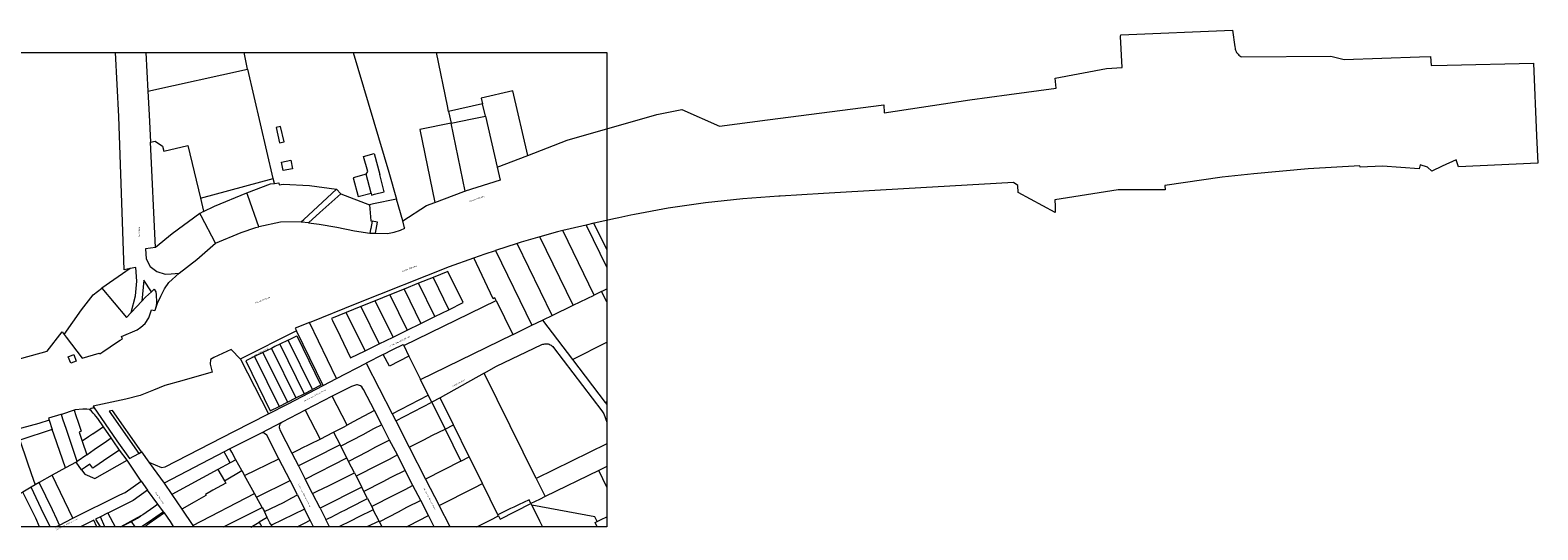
# Model space of a CAD drawing. Header units: metres. Extents: x 46252 to 49968, y 390712 to 391860.
# Tile 3 of 3: x 49000 to 49968, y 391539 to 391860. Entities that reach past the tile are written whole.
import ezdxf
from ezdxf.enums import TextEntityAlignment as Align
from ezdxf.lldxf.tags import DXFTag

# ---------------------------------------------------------------- set-up
doc = ezdxf.new("R2010")
doc.units = ezdxf.units.M
for name, color, linetype, lineweight in [('B-WE-KG-GRENS_PERCEEL-G', 150, 'KG-PERCEEL-SO', 18), ('B-WE-OG-BEBOUWING_STRAATNAAM-T18', 10, 'Continuous', 18), ('B-WE-OG-HULPLIJN-G', 50, 'Continuous', 18)]:
    doc.layers.add(name, color=color, linetype=linetype, lineweight=lineweight)
doc.styles.add('NLCS-ISO-ANNOTATIEF-T18', font='NLCS-ISO.ttf', dxfattribs={"height": 1.8})
doc.styles.get("Standard").update_dxf_attribs({"font": 'NLCS-ISO.ttf'})
tags = doc.linetypes.add('KG-PERCEEL-SO', pattern='A,5.5,-2,["P",Standard,S=1.8,R=0,X=-0.5,Y=-0.9],-2,5.5,-2,[5,NLCS.SHX,S=0.75,R=0,X=0,Y=0],-2', length=19).pattern_tags.tags
tags[6] = DXFTag(74, 10)

msp = doc.modelspace()

# ---------------------------------------------------------------- linework, layer by layer
at = {"layer": 'B-WE-KG-GRENS_PERCEEL-G', "ltscale": 0.5}
for points in [[(49319.22, 391779.73), (49344.54, 391789.41), (49402.05, 391806.01), (49418.19, 391809.23), (49442.24, 391798.45), (49473.15, 391802.56), (49547.69, 391812.12), (49548.03, 391807.1), (49603.05, 391815.28), (49628.18, 391818.73), (49658.33, 391822.86), (49657.68, 391829.37), (49690.8, 391835.53), (49700.8, 391836.21), (49699.8, 391856.07), (49699.82, 391857.08), (49771.49, 391860.09), (49773.17, 391849.38), (49773.24, 391848.63), (49773.38, 391847.9), (49773.6, 391847.19), (49773.89, 391846.49), (49774.24, 391845.84), (49774.65, 391845.22), (49775.13, 391844.64), (49775.66, 391844.12), (49776.24, 391843.65), (49776.87, 391843.24), (49777.53, 391842.89), (49834.77, 391843.45), (49843.27, 391841.22), (49891.7, 391842.97), (49898.78, 391843.2), (49899.1, 391837.33), (49909.43, 391837.6), (49964.79, 391838.97), (49966.83, 391792.28), (49967.59, 391774.79), (49916.65, 391772.47), (49915.22, 391776.91), (49906.15, 391772.71), (49899.44, 391769.6), (49896.8, 391772.09), (49891.99, 391773.65), (49891.33, 391771.02), (49867.96, 391772.83), (49853.63, 391772.12), (49853.41, 391773.08), (49820.16, 391771.15), (49785.22, 391767.98), (49765.05, 391765.76), (49728.26, 391760.42), (49728.36, 391757.69), (49705.01, 391757.56), (49698.24, 391757.73), (49657.56, 391751.13), (49657.73, 391747.13), (49657.84, 391743.14), (49634.1, 391755.94), (49633.84, 391760.37), (49631.05, 391762.38), (49560.4, 391758.31), (49519.91, 391755.9), (49509.07, 391755.26), (49481.19, 391753.61), (49480.33, 391753.58), (49457.3, 391751.83), (49433.27, 391749.2), (49409.25, 391745.78), (49387.83, 391741.82), (49385.43, 391741.38), (49377.71, 391739.71), (49375.55, 391739.24), (49361.8, 391736.26), (49361.59, 391736.21)], [(48893.62, 391845.85), (48915.77, 391760.49), (48926.98, 391731.52), (48966.99, 391641.89), (48988.38, 391647.82), (49010.68, 391654.02), (49020.33, 391666.46), (49021.6, 391664.78), (49032.82, 391680.71), (49040.3, 391690.31), (49045.82, 391694.43)], [(49063.96, 391707.1), (49060.27, 391706.34), (49056.72, 391804.78), (49054.64, 391845.85)], [(49074.17, 391845.85), (49075.44, 391820.98), (49139.39, 391834.96), (49137.15, 391845.85)], [(49207.25, 391845.85), (49229.96, 391768.88), (49235.02, 391751.71)], [(49268.44, 391807.93), (49267.68, 391811.59), (49260.59, 391845.85)], [(49109.07, 391752.26), (49155.91, 391764.85), (49139.55, 391835), (49139.39, 391834.96)], [(49075.44, 391820.98), (49076.22, 391805.79), (49077.08, 391788.12), (49080, 391788.8), (49084.74, 391785.72), (49085.54, 391782.39), (49100.99, 391786.04), (49109.07, 391752.26), (49111.07, 391743.9), (49111.13, 391743.65), (49108.78, 391742.46), (49091.04, 391729.42), (49080.37, 391720.7), (49077.08, 391788.12)], [(49292.05, 391804.87), (49290.26, 391812.73), (49268.44, 391807.93), (49270, 391800.4), (49283.59, 391803.16), (49292.05, 391804.87), (49299.61, 391772.21), (49301.53, 391763.91), (49279.13, 391756.78)], [(49299.61, 391772.21), (49319.22, 391779.73), (49309.73, 391821.1), (49289.4, 391816.5), (49290.26, 391812.73)], [(49215.46, 391767.58), (49216.51, 391769.31), (49213.88, 391779.07), (49220.63, 391780.9), (49224.17, 391767.45)], [(49111.13, 391743.65), (49118.14, 391747.2), (49138.95, 391755.69), (49154.05, 391761.4), (49156.64, 391761.71), (49155.91, 391764.85)], [(49218.62, 391755.51), (49218.97, 391754.23), (49220.95, 391754.77), (49227.16, 391756.39), (49224.17, 391767.45)], [(49118.79, 391723.32), (49135.17, 391730.34), (49144.75, 391733.53), (49146.58, 391733.93), (49139.5, 391754.08), (49138.95, 391755.69)], [(49199.17, 391755.05), (49185.83, 391743.07), (49178.55, 391736.53), (49174, 391736.98), (49173.76, 391737), (49160.45, 391736.79), (49146.58, 391733.93)], [(49156.64, 391761.71), (49159.37, 391762.03), (49159.67, 391760.75), (49162.17, 391761.19), (49179.09, 391760.4), (49196.37, 391758.04), (49199.17, 391755.05), (49217.62, 391747.99)], [(49173.76, 391737), (49175.46, 391738.58), (49196.37, 391758.04)], [(49221.42, 391729.73), (49229.27, 391729.64), (49233.42, 391730.45), (49237.46, 391731.7), (49240.25, 391732.95), (49240.17, 391733.3), (49238.99, 391737.77), (49235.02, 391751.71), (49220.31, 391748.57), (49217.62, 391747.99), (49218.53, 391737.71), (49219.35, 391737.55)], [(49238.99, 391737.77), (49254.28, 391747.48), (49259.65, 391749.51)], [(49080.37, 391720.7), (49073.8, 391719.81), (49074.26, 391713.26), (49076.76, 391708.52), (49081.15, 391705.16), (49086.47, 391703.49), (49090.33, 391703.8), (49095.48, 391704.19), (49106.8, 391712.99), (49118.79, 391723.32), (49109.59, 391740.96), (49108.78, 391742.46)], [(49178.55, 391736.53), (49185.27, 391735.67), (49196.7, 391733.72), (49208.01, 391731.39), (49217.9, 391729.77)], [(49369.96, 391719.33), (49361.59, 391736.21), (49356.65, 391735.05), (49369.96, 391707.69)], [(49334.84, 391677.01), (49348.33, 391683.57), (49327, 391727.43), (49314.92, 391724.06), (49312.36, 391723.23)], [(49348.33, 391683.57), (49361.82, 391690.13), (49341.72, 391731.45), (49338.23, 391730.57), (49327, 391727.43)], [(49356.65, 391735.05), (49346.35, 391732.62), (49341.72, 391731.45)], [(49179.21, 391672.57), (49209.73, 391684.86), (49269, 391708.53), (49284.59, 391714.02), (49291.87, 391716.59), (49298.43, 391718.72)], [(49298.9, 391686.62), (49298.08, 391688.3), (49297.01, 391687.77), (49284.59, 391714.02)], [(49077.73, 391692.26), (49079.51, 391693.89), (49080.45, 391692.16), (49080.77, 391690.22), (49080.93, 391685.58), (49080.62, 391682.91), (49079.86, 391680.19), (49079.95, 391680.18), (49080.07, 391680.4), (49081.65, 391684.88), (49083.62, 391689.32), (49085, 391692.06), (49086.12, 391694.03), (49088.86, 391698.11), (49095.48, 391704.19)], [(49258.5, 391701.45), (49249.2, 391697.71)], [(49268.61, 391680.7), (49277.87, 391685.23), (49268.03, 391705.3), (49258.5, 391701.45)], [(49258.5, 391701.45), (49268.61, 391680.7)], [(49230.65, 391690.22), (49221.34, 391686.47)], [(49239.94, 391693.97), (49230.65, 391690.22), (49241.72, 391667.53), (49250.67, 391671.91)], [(49369.96, 391685.77), (49366.59, 391692.45), (49361.82, 391690.13)], [(49366.59, 391692.45), (49367.92, 391693.1), (49369.96, 391694.09)], [(49021.6, 391664.78), (49022.87, 391663.11), (49033.15, 391649.67), (49044.06, 391652.86), (49044.55, 391652.48), (49046.58, 391653.62), (49051.23, 391656.93), (49054.5, 391659.24), (49057.66, 391661.13), (49059, 391661.96), (49058.35, 391663.55), (49068.43, 391667.87), (49070.97, 391669.46), (49073.57, 391671.91), (49076, 391675.39), (49076.73, 391677.33), (49077.68, 391680.7), (49079.86, 391680.19)], [(49071.44, 391686.16), (49064.59, 391678.92)], [(49212.04, 391682.72), (49202.77, 391678.99)], [(49239.61, 391657.69), (49298.9, 391686.62), (49309.57, 391664.72), (49309.78, 391664.82), (49321.8, 391670.67)], [(49259.68, 391676.32), (49268.61, 391680.7)], [(49187.98, 391632.08), (49196.53, 391636.49), (49179.21, 391672.57), (49169.92, 391668.83), (49170.74, 391667.16)], [(49232.74, 391663.13), (49241.72, 391667.53)], [(49328.61, 391673.98), (49347.91, 391648.77), (49369.96, 391659.87)], [(49160.03, 391658.51), (49156.96, 391657.01), (49154.64, 391655.87), (49170.27, 391624.06), (49175.61, 391626.79)], [(49165.41, 391661.15), (49160.03, 391658.51), (49175.61, 391626.79), (49180.96, 391629.52), (49165.41, 391661.15), (49171.01, 391663.9), (49171.03, 391663.91), (49186.5, 391632.35), (49180.96, 391629.52)], [(49214.79, 391654.34), (49223.82, 391658.76)], [(49226.38, 391651.97), (49232.53, 391655.13), (49239.25, 391658.43), (49239.61, 391657.69), (49242.97, 391650.92), (49230.45, 391644.57), (49226.38, 391651.97), (49215.47, 391646.31), (49232.21, 391613.87), (49255.4, 391625.83), (49250.39, 391635.94)], [(49242.97, 391650.92), (49250.39, 391635.94), (49309.57, 391664.72)], [(49324.66, 391572.39), (49291.21, 391639.97), (49299.13, 391644.42), (49328.36, 391658.27), (49328.85, 391658.48), (49329.51, 391658.68), (49330.2, 391658.81), (49330.89, 391658.85), (49331.58, 391658.81), (49332.26, 391658.7), (49332.93, 391658.51), (49333.57, 391658.24), (49334.17, 391657.9), (49334.73, 391657.49), (49335.24, 391657.02), (49335.69, 391656.5), (49366.86, 391615.77), (49367.26, 391615.2), (49367.66, 391614.51), (49367.98, 391613.78), (49369.96, 391608.63)], [(49128.9, 391655.19), (49117.62, 391650.03), (49115.56, 391648.79), (49115.28, 391645.65), (49116.57, 391640.71), (49109.73, 391638.78), (49097.17, 391635.1), (49086.26, 391631.98), (49079, 391629.08), (49070.43, 391625.73), (49061.18, 391623.37), (49040.3, 391618.84), (49040.39, 391618.45), (49055.43, 391596.58), (49063.51, 391585.15), (49069.51, 391588.49)], [(49128.9, 391655.19), (49134.9, 391649.05)], [(49143.87, 391650.58), (49138.23, 391647.81), (49153.98, 391615.74), (49159.56, 391618.6)], [(49149.25, 391653.22), (49143.87, 391650.58), (49159.56, 391618.6), (49164.95, 391621.35)], [(49154.64, 391655.87), (49149.25, 391653.22), (49164.95, 391621.35), (49170.27, 391624.06)], [(49347.91, 391648.77), (49369.02, 391621.18)], [(49196.53, 391636.49), (49215.47, 391646.31)], [(49291.21, 391639.97), (49262.95, 391624.1)], [(49220.9, 391615.92), (49213.83, 391629.57), (49213.35, 391630.18), (49212.65, 391631.2), (49211.92, 391631.84), (49211.13, 391632.12), (49210.67, 391632.35), (49210.02, 391632.4), (49209.39, 391632.42), (49206.13, 391631.51), (49193.74, 391625.24)], [(49194.59, 391602.1), (49200.9, 391605.3), (49203.26, 391606.62), (49193.74, 391625.24), (49176.34, 391616.18), (49185.92, 391597.66)], [(49232.21, 391613.87), (49234.51, 391609.39), (49257.61, 391621.36), (49255.4, 391625.83)], [(49369.96, 391621.66), (49369.02, 391621.18), (49369.96, 391619.96)], [(49012.05, 391609.88), (49005.32, 391607.72), (48994.28, 391604.63), (48977.65, 391598.8), (48958.26, 391592.16), (48951.56, 391590.01), (48945.68, 391588.26), (48945.33, 391589.34), (48776.96, 391546.75), (48774.35, 391546.12)], [(49047, 391605.6), (49043.18, 391610.86), (49041.93, 391612.41), (49041.26, 391613.28), (49040.3, 391614.37), (49039.25, 391615.53), (49037.99, 391616.74), (49036.11, 391616.97), (49033.71, 391616.93), (49028.67, 391616.48), (49028.02, 391616.26), (49029.22, 391612.7), (49030.63, 391608.53), (49032.59, 391602.65), (49031.31, 391602.21), (49033.27, 391596.36), (49036.19, 391587.61), (49029.99, 391583.3), (49025.91, 391595.56), (49023.12, 391603.9), (49020.88, 391610.53), (49019.88, 391613.49), (49019.55, 391613.38), (49011.6, 391611.19), (49012.05, 391609.88), (49014.03, 391603.84)], [(49028.02, 391616.26), (49019.88, 391613.49)], [(49037.99, 391616.74), (49039, 391617.46), (49040.53, 391617.83), (49040.39, 391618.45)], [(49071.21, 391589.54), (49075.97, 391582.78), (49084.19, 391579.37), (49086.4, 391579.82), (49130.58, 391602.57), (49152.92, 391613.97)], [(49176.34, 391616.18), (49161.54, 391608.49), (49161.1, 391608.2), (49160.76, 391607.96), (49160.17, 391607.27), (49159.77, 391606.39), (49159.64, 391605.6), (49159.66, 391605.09), (49159.77, 391604.5), (49160.14, 391603.67), (49167.8, 391588.71), (49172.03, 391580.46)], [(49225.6, 391606.77), (49220.9, 391615.92), (49207.25, 391608.68), (49203.26, 391606.62)], [(49234.51, 391609.39), (49243.18, 391592.48), (49252.47, 391597.09), (49258.06, 391600.1), (49266.14, 391604.12), (49271.18, 391593.95), (49276.34, 391583.53), (49281.69, 391586.25), (49271.51, 391606.8)], [(49022.41, 391579.27), (49015.24, 391600.21), (49014.03, 391603.84), (48993.16, 391597.03), (48997.94, 391583.17), (49000.45, 391575.64), (49003.03, 391568.24), (49000.49, 391566.78), (48995.13, 391563.71), (48989.79, 391560.65)], [(49036.19, 391587.61), (49041.01, 391590.94), (49048.73, 391596.3), (49051.84, 391598.44), (49047, 391605.6), (49044.66, 391603.98), (49039.96, 391600.75), (49039.86, 391600.89), (49037.3, 391599.12), (49033.27, 391596.36)], [(49135.65, 391577.58), (49137.45, 391574.22), (49159.53, 391585.09), (49151.64, 391600.26), (49150.28, 391601.28), (49149.83, 391601.67), (49148.82, 391601.59), (49148.03, 391601.52), (49127.98, 391591.38)], [(49161.54, 391608.49), (49148.03, 391601.52)], [(49167.8, 391588.71), (49173.36, 391591.45), (49173.65, 391591.6), (49185.92, 391597.66), (49194.59, 391602.1), (49198.8, 391593.9), (49181.57, 391585.18), (49175.5, 391582.18), (49172.03, 391580.46), (49176.34, 391572.05), (49203.04, 391585.61), (49199.23, 391593.05), (49198.8, 391593.9)], [(49230.58, 391597.07), (49225.6, 391606.77), (49220.3, 391604.23), (49213.28, 391600.36), (49199.23, 391593.05)], [(49032.82, 391577.85), (49034.82, 391575.1), (49041.41, 391572.46), (49062.01, 391584.15), (49057.15, 391590.59), (49054.82, 391589), (49046.96, 391583.8), (49041.28, 391579.91), (49039.96, 391579.02), (49038.21, 391581.57), (49035.33, 391579.57), (49032.82, 391577.85), (49029.28, 391582.92), (49029.99, 391583.3)], [(49057.15, 391590.59), (49053.14, 391596.51), (49051.84, 391598.44)], [(49131.84, 391584.38), (49129.2, 391589.17), (49127.98, 391591.38), (49124.41, 391589.53)], [(49235.52, 391587.46), (49230.58, 391597.07), (49221.5, 391592.39), (49216.21, 391589.59), (49204.22, 391583.31)], [(49243.18, 391592.48), (49253.69, 391571.98)], [(49369.96, 391594.59), (49324.66, 391572.39), (49330.44, 391560.72)], [(49029.28, 391582.92), (49022.41, 391579.27), (49013.85, 391574.43)], [(49027.27, 391546.86), (49057.44, 391561.83), (49060.77, 391563.42), (49071.14, 391570.66), (49062.01, 391584.15)], [(49075.97, 391582.78), (49078.81, 391578.94), (49085.82, 391569.28)], [(49128.12, 391582.34), (49125.54, 391587.18), (49125.62, 391587.22), (49124.86, 391588.7), (49124.41, 391589.53), (49085.82, 391569.28), (49090.71, 391562.12)], [(49145.07, 391560.39), (49166.68, 391571.02), (49159.53, 391585.09)], [(49207.91, 391576.1), (49204.22, 391583.31), (49203.04, 391585.61)], [(49240.61, 391577.55), (49235.52, 391587.46), (49230.28, 391584.62), (49223.04, 391581), (49209.11, 391573.77)], [(49276.34, 391583.53), (49253.69, 391571.98), (49262.41, 391554.96), (49284.77, 391566.49), (49290.15, 391569.15), (49281.79, 391586.05), (49281.69, 391586.25)], [(49018.61, 391542.51), (49027.27, 391546.86), (49013.85, 391574.43), (49005.68, 391569.75)], [(49071.14, 391570.66), (49075.25, 391564.8)], [(49120.24, 391578.09), (49090.71, 391562.12), (49097.15, 391552.73)], [(49124.55, 391570.97), (49125.35, 391569.46), (49117.16, 391564.84), (49112.41, 391562.13), (49112.69, 391561.56), (49105.05, 391557.15), (49097.15, 391552.73), (49104.34, 391542.27), (49143.75, 391562.7), (49137.45, 391574.22)], [(49171.38, 391561.79), (49166.68, 391571.02)], [(49181.15, 391562.66), (49184.54, 391564.38), (49191.25, 391567.59), (49207.91, 391576.1), (49209.11, 391573.77), (49212.68, 391566.79), (49185.89, 391553.4), (49181.15, 391562.66), (49176.34, 391572.05)], [(49245.56, 391567.93), (49240.61, 391577.55), (49231.43, 391572.95), (49226.26, 391570.18), (49214.08, 391564.07)], [(49369.96, 391566.9), (49364.81, 391577.56), (49330.44, 391560.72), (49326.67, 391558.87), (49321.29, 391556.23), (49320.04, 391558.77), (49316.44, 391557.01), (49313.71, 391555.69), (49310.25, 391554.07), (49308.17, 391553.06), (49300.11, 391549.05)], [(49369.96, 391580.08), (49364.81, 391577.56)], [(49005.86, 391541.36), (49003.39, 391546.85), (48995.13, 391563.71)], [(49012.67, 391541.36), (49011.57, 391543.63), (49008.67, 391549.49), (49000.49, 391566.78)], [(49016.32, 391541.36), (49018.61, 391542.51), (49016.97, 391546.35), (49014.2, 391552.25), (49005.68, 391569.75), (49003.03, 391568.24)], [(49081.8, 391555.96), (49075.25, 391564.8), (49065.9, 391558.17), (49049.69, 391550.15), (49054.4, 391541.36)], [(49124, 391541.36), (49148.67, 391553.87), (49150.2, 391551.1), (49162.46, 391557.06), (49167.87, 391559.94), (49171.38, 391561.79), (49175.96, 391552.77)], [(49148.67, 391553.87), (49145.07, 391560.39), (49143.75, 391562.7)], [(49192.06, 391541.36), (49189.68, 391546), (49192.97, 391547.65), (49199.43, 391550.94), (49202.24, 391552.32), (49204.97, 391553.74), (49216.43, 391559.48), (49214.08, 391564.07), (49212.68, 391566.79)], [(49250.53, 391558.26), (49245.56, 391567.93), (49240.26, 391565.08), (49233.12, 391561.54), (49219.07, 391554.31), (49220.08, 391552.35)], [(49286.62, 391541.36), (49295.07, 391545.69), (49300.41, 391548.43), (49300.11, 391549.05), (49290.15, 391569.15)], [(49085.36, 391551.09), (49081.8, 391555.96), (49079.31, 391554.01), (49072.14, 391549.15), (49070.89, 391548.47)], [(49171.17, 391541.36), (49175.86, 391543.77), (49179.61, 391545.6), (49175.96, 391552.77), (49154.65, 391542.37)], [(49185.89, 391553.4), (49189.68, 391546)], [(49223.81, 391545.08), (49220.08, 391552.35), (49210.27, 391547.49), (49205.88, 391545.23), (49197.99, 391541.36)], [(49216.43, 391559.48), (49219.07, 391554.31)], [(49241.28, 391541.36), (49243.03, 391542.24), (49255.46, 391548.66), (49250.53, 391558.26), (49241.38, 391553.67), (49236.04, 391550.8), (49224.01, 391544.67)], [(49269.38, 391541.36), (49262.41, 391554.96)], [(49300.41, 391548.43), (49301.43, 391546.38), (49321.29, 391556.23), (49321.69, 391555.42), (49321.76, 391555.27)], [(49363.77, 391541.36), (49362.46, 391544.08), (49363.73, 391544.71), (49362.24, 391547.79), (49321.76, 391555.27), (49326.75, 391545.21), (49328.62, 391541.43)], [(49042.7, 391541.36), (49040.72, 391545.61), (49032.15, 391541.36)], [(49047.69, 391541.36), (49044.97, 391547.82), (49041.79, 391546.19), (49044.83, 391541.36)], [(49049.69, 391550.15), (49049.46, 391550.04), (49044.97, 391547.82)], [(49058.12, 391541.36), (49064.78, 391544.86), (49068.65, 391546.9), (49070.89, 391548.47), (49057.99, 391541.36)], [(49067.13, 391541.36), (49064.78, 391544.86)], [(49085.99, 391550.24), (49085.36, 391551.09), (49075.57, 391544.24), (49071.27, 391541.36)], [(49091.86, 391541.61), (49090, 391544.8), (49085.99, 391550.24), (49076.25, 391543.42), (49073.34, 391541.36)], [(49092.02, 391541.36), (49091.86, 391541.61), (49091.49, 391541.36)], [(49104.34, 391542.27), (49104.97, 391541.36)], [(49141.4, 391541.1), (49146.85, 391544.3)], [(49155.06, 391541.36), (49155.18, 391541.42), (49154.65, 391542.37), (49153.77, 391543.97), (49151.95, 391547.25), (49146.85, 391544.3), (49148.46, 391541.36)], [(49151.95, 391547.25), (49150.2, 391551.1)], [(49181.77, 391541.36), (49179.61, 391545.6)], [(49225.71, 391541.36), (49224.01, 391544.67), (49223.81, 391545.08), (49216.02, 391541.36)], [(49259.22, 391541.36), (49255.46, 391548.66)], [(49363.73, 391544.71), (49366.42, 391546.02), (49369.96, 391547.75)], [(49155.21, 391541.36), (49155.18, 391541.42)], [(49328.66, 391541.36), (49328.62, 391541.43), (49328.48, 391541.36)]]:
    msp.add_lwpolyline(points, dxfattribs=at)
for points in [[(49162.88, 391788.48), (49160.59, 391798.23), (49157.64, 391797.55), (49159.93, 391787.78)], [(49270, 391800.4), (49249.99, 391796.35), (49259.65, 391749.51), (49278.28, 391756.53), (49279.13, 391756.78), (49270, 391800.4)], [(49162.18, 391770.03), (49161.14, 391775.47), (49167.23, 391776.64), (49168.28, 391771.18)], [(49215.46, 391767.58), (49207.13, 391765.36), (49210.45, 391753.32), (49218.62, 391755.51), (49218.67, 391755.52), (49215.46, 391767.58)], [(49221.42, 391729.73), (49222.71, 391736.85), (49219.35, 391737.55), (49218.5, 391732.8), (49218.32, 391732.11), (49217.9, 391729.77), (49221.42, 391729.73)], [(49328.61, 391673.98), (49329.65, 391674.49), (49334.84, 391677.01), (49312.36, 391723.23), (49298.43, 391718.72), (49321.8, 391670.67), (49328.61, 391673.98)], [(49063.96, 391707.1), (49045.82, 391694.43), (49061.57, 391675.72), (49064.59, 391678.92), (49067.4, 391689.56), (49068.33, 391698.98), (49067.66, 391707.87), (49063.96, 391707.1)], [(49071.44, 391686.16), (49073.81, 391688.67), (49077.73, 391692.26), (49072.86, 391699.74), (49071.44, 391686.16)], [(49249.2, 391697.71), (49239.94, 391693.97), (49250.67, 391671.91), (49259.68, 391676.32), (49249.2, 391697.71)], [(49193.22, 391675.13), (49193.83, 391673.87), (49198.79, 391663.75), (49205.55, 391649.82), (49214.79, 391654.34), (49202.77, 391678.99), (49193.22, 391675.13)], [(49221.34, 391686.47), (49212.04, 391682.72), (49223.82, 391658.76), (49232.74, 391663.13), (49221.34, 391686.47)], [(49135.04, 391649.18), (49134.9, 391649.05), (49152.92, 391613.97), (49165.5, 391620.4), (49187.98, 391632.08), (49170.74, 391667.16), (49135.04, 391649.18)], [(49029.38, 391647.75), (49025.83, 391646.39), (49024.26, 391650.49), (49027.79, 391651.9)], [(49262.95, 391624.1), (49257.61, 391621.36), (49266.14, 391604.12), (49271.51, 391606.8), (49262.95, 391624.1)], [(49069.51, 391588.49), (49071.21, 391589.54), (49052.6, 391616.01), (49050.47, 391615.55), (49069.51, 391588.49)], [(49131.84, 391584.38), (49128.12, 391582.34), (49120.24, 391578.09), (49124.55, 391570.97), (49135.65, 391577.58), (49131.84, 391584.38)]]:
    msp.add_lwpolyline(points, close=True, dxfattribs=at)
at = {"layer": 'B-WE-OG-HULPLIJN-G'}
msp.add_lwpolyline([(48854.83, 391726.7), (48854.83, 391845.85), (49369.96, 391845.85), (49369.96, 391541.36), (48854.83, 391541.36), (48854.83, 391541.36)], dxfattribs=at)

# ---------------------------------------------------------------- texts
at = {"layer": 'B-WE-OG-BEBOUWING_STRAATNAAM-T18', "style": 'NLCS-ISO-ANNOTATIEF-T18'}
for s, rotation, p in [('Nieuwe Rijksweg', 19.8, (49286.5, 391751.91)), ('Nieuweweg', 272, (49069.98, 391730.49)), ('Nieuwe Rijksweg', 21.9, (49243.15, 391707.1)), ('Nieuwe Rijksweg', 21.4, (49149.08, 391686.96)), ('H. van Baarsdorpstraat', 25.9, (49236.9, 391660.41)), ('S. van Domburgpad', 27.3, (49147.36, 391653.21)), ('Jacoba van Beierenstraat', 27.3, (49182.66, 391625.75)), ('Humphreyshof', 27.1, (49274.87, 391633.65)), ('Oude Rijksweg', 305.5, (49082.94, 391560.05)), ('Frank van Borsselenstraat', 297, (49175.85, 391561.51)), ('Jacoba van Beierenstraat', 297.2, (49256.21, 391559.39)), ('Jacoba van Beierenstraat', 26.4, (49023.2, 391543.01))]:
    msp.add_text(s, height=0.9, rotation=rotation, dxfattribs=at).set_placement(p, align=Align.MIDDLE_CENTER)

doc.saveas('drawing.dxf')
